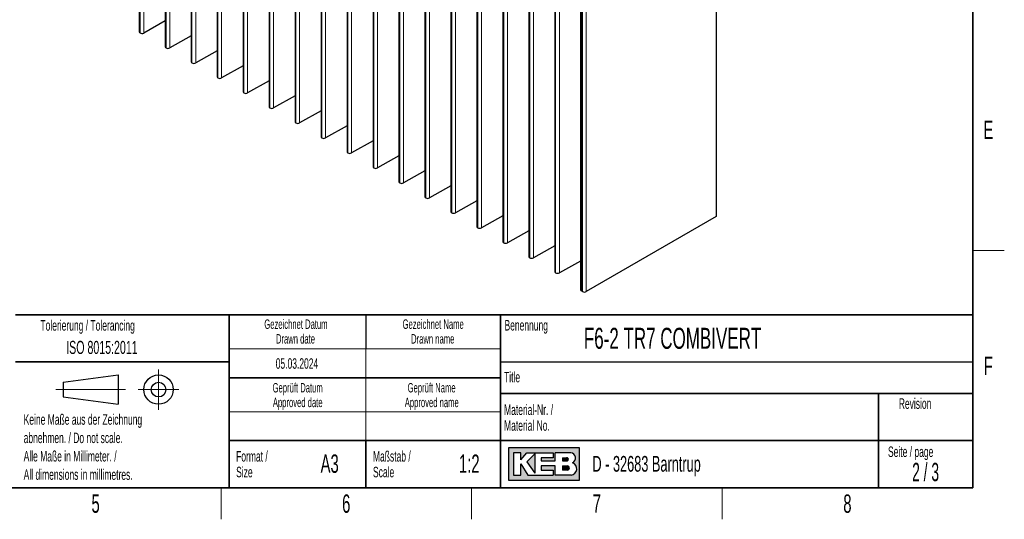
# Paper-space layout 'Blatt2' of a CAD drawing. Header units: millimetres. Extents: x 5 to 418, y 2 to 292.
# Tile 48 of 60: x 226 to 414, y 6 to 101. Entities that reach past the tile are written whole.
import ezdxf

# ---------------------------------------------------------------- set-up
doc = ezdxf.new("R2010")
doc.units = ezdxf.units.MM
doc.layers.add('SLD-0', color=7, linetype='Continuous')
doc.styles.add('SLDTEXTSTYLE0', font='TXT', dxfattribs={"width": 0.605})
doc.styles.add('SLDTEXTSTYLE1', font='TXT', dxfattribs={"width": 0.563})

psp = doc.layouts.new('Blatt2')

# ---------------------------------------------------------------- hatches: boundary and pattern name
at = {"linetype": 'Continuous'}
h = psp.add_hatch(color=7, dxfattribs=at)
h.paths.add_polyline_path([(319.519086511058, 13.45626988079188), (333.083981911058, 13.45626988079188), (333.083981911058, 19.65736492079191), (319.519086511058, 19.65736492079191)], flags=0)
edge = h.paths.add_edge_path(flags=0)
edge.add_arc((331.3188604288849, 15.61738520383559), 1.20464082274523, -81.72003226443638, 70.1709600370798, ccw=False)
edge.add_line((331.4923410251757, 14.42530131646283), (331.480008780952, 14.42519098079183))
edge.add_line((331.480008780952, 14.42519098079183), (328.4331606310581, 14.42519098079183))
edge.add_line((328.4331606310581, 14.42519098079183), (328.4331606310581, 16.16924896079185))
edge.add_line((328.4331606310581, 16.16924896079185), (325.7201815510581, 16.16924896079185))
edge.add_line((325.7201815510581, 16.16924896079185), (325.7201815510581, 15.39411208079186))
edge.add_line((325.7201815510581, 15.39411208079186), (328.0455921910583, 15.39411208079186))
edge.add_line((328.0455921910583, 15.39411208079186), (328.0455921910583, 14.42519098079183))
edge.add_line((328.0455921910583, 14.42519098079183), (323.2009866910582, 14.42519098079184))
edge.add_line((323.2009866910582, 14.42519098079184), (321.8444971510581, 16.55681740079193))
edge.add_line((321.8444971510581, 16.55681740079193), (321.8444971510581, 14.42519098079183))
edge.add_line((321.8444971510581, 14.42519098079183), (320.4880076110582, 14.42519098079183))
edge.add_line((320.4880076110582, 14.42519098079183), (320.4880076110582, 18.68844382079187))
edge.add_line((320.4880076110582, 18.68844382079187), (321.8444971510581, 18.68844382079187))
edge.add_line((321.8444971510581, 18.68844382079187), (321.8444971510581, 17.33195428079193))
edge.add_line((321.8444971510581, 17.33195428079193), (323.0072024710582, 18.68844382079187))
edge.add_line((323.0072024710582, 18.68844382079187), (328.0455921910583, 18.68844382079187))
edge.add_line((328.0455921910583, 18.68844382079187), (328.0455921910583, 17.71952272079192))
edge.add_line((328.0455921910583, 17.71952272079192), (325.7201815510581, 17.71952272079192))
edge.add_line((325.7201815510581, 17.71952272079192), (325.7201815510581, 17.13817006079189))
edge.add_line((325.7201815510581, 17.13817006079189), (328.4331606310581, 17.13817006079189))
edge.add_line((328.4331606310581, 17.13817006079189), (328.4331606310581, 18.68844382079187))
edge.add_line((328.4331606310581, 18.68844382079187), (331.4242487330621, 18.68844382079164))
edge.add_line((331.4242487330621, 18.68844382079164), (331.4256482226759, 18.68844382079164))
edge.add_line((331.4256482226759, 18.68844382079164), (331.4259454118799, 18.68845828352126))
edge.add_arc((331.2860949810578, 17.67430640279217), 1.023749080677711, -64.45894120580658, 82.14849338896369, ccw=False)
psp.add_hatch(color=7, dxfattribs=at).paths.add_polyline_path([(324.5574762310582, 14.81275942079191), (324.557476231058, 18.49465960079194), (323.0072024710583, 16.94438584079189)], flags=0)
h = psp.add_hatch(color=7, dxfattribs=at)
edge = h.paths.add_edge_path(flags=0)
edge.add_line((329.7896501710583, 17.13817006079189), (330.6013652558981, 17.13817006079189))
edge.add_arc((330.6568434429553, 17.42884639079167), 0.2959232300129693, 259.1945394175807, 460.8054605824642)
edge.add_line((330.6013652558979, 17.71952272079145), (329.7896501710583, 17.71952272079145))
edge.add_line((329.7896501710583, 17.71952272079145), (329.7896501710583, 17.13817006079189))
h = psp.add_hatch(color=7, dxfattribs=at)
edge = h.paths.add_edge_path(flags=0)
edge.add_line((329.7896501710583, 15.39411208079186), (330.7588584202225, 15.39411208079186))
edge.add_arc((330.7588584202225, 15.78168052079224), 0.3875684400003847, 270.0000000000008, 450.0000000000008)
edge.add_line((330.7588584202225, 16.16924896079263), (330.7386620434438, 16.16924896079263))
edge.add_line((330.7386620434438, 16.16924896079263), (329.7896501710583, 16.16924896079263))
edge.add_line((329.7896501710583, 16.16924896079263), (329.7896501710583, 15.39411208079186))

# ---------------------------------------------------------------- linework, layer by layer
at = {"color": 7, "linetype": 'Continuous', "lineweight": 25}
for p, q in [((249.1582488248, 229.9658053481), (249.1582488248, 98.9110050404)), ((254.1079962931, 227.1083769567), (254.1079962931, 96.053576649)), ((259.0577437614, 224.2509485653), (259.0577437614, 93.1961482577)), ((264.0074912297, 221.3935201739), (264.0074912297, 90.3387198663)), ((268.957238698, 218.5360917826), (268.957238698, 87.4812914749)), ((273.9069861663, 215.6786633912), (273.9069861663, 84.6238630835)), ((278.8567336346, 212.8212349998), (278.8567336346, 81.7664346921)), ((283.8064811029, 209.9638066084), (283.8064811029, 78.9090063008)), ((288.7562285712, 207.1063782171), (288.7562285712, 76.0515779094)), ((293.7059760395, 204.2489498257), (293.7059760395, 73.194149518)), ((298.6557235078, 201.3915214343), (298.6557235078, 70.3367211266)), ((303.6054709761, 198.5340930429), (303.6054709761, 67.4792927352)), ((308.5552184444, 195.6766646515), (308.5552184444, 64.6218643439)), ((359.0873085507, 194.7557316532), (359.0873085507, 63.7009313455)), ((313.5049659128, 192.8192362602), (313.5049659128, 61.7644359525)), ((318.4547133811, 189.9618078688), (318.4547133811, 58.9070075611)), ((323.4044608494, 187.1043794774), (323.4044608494, 56.0495791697)), ((328.3542083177, 184.246951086), (328.3542083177, 53.1921507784)), ((333.2184491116, 180.8863586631), (333.2184491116, 49.8315583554)), ((254.1079962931, 101.0047989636), (250.0160352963, 98.6994815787)), ((249.3132661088, 98.7019552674), (249.3046954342, 98.7069030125)), ((259.0577437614, 98.1473705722), (254.9657827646, 95.8420531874)), ((254.2630135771, 95.844526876), (254.2544429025, 95.8494746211)), ((264.0074912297, 95.2899421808), (259.9155302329, 92.984624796)), ((259.2127610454, 92.9870984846), (259.2041903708, 92.9920462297)), ((268.957238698, 92.4325137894), (264.8652777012, 90.1271964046)), ((264.1625085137, 90.1296700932), (264.1539378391, 90.1346178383)), ((273.9069861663, 89.5750853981), (269.8150251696, 87.2697680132)), ((269.112255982, 87.2722417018), (269.1036853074, 87.277189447)), ((278.8567336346, 86.7176570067), (274.7647726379, 84.4123396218)), ((274.0620034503, 84.4148133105), (274.0534327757, 84.4197610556)), ((283.8064811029, 83.8602286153), (279.7145201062, 81.5549112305)), ((279.0117509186, 81.5573849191), (279.003180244, 81.5623326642)), ((288.7562285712, 81.0028002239), (284.6642675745, 78.6974828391)), ((283.9614983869, 78.6999565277), (283.9529277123, 78.7049042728)), ((293.7059760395, 78.1453718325), (289.6140150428, 75.8400544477)), ((288.9112458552, 75.8425281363), (288.9026751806, 75.8474758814)), ((298.6557235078, 75.2879434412), (294.5637625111, 72.9826260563)), ((293.8609933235, 72.9850997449), (293.8524226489, 72.9900474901)), ((303.6054709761, 72.4305150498), (299.5135099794, 70.1251976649)), ((298.8107407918, 70.1276713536), (298.8021701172, 70.1326190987)), ((308.5552184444, 69.5730866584), (304.4632574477, 67.2677692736)), ((303.7604882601, 67.2702429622), (303.7519175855, 67.2751907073)), ((313.5049659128, 66.715658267), (309.413004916, 64.4103408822)), ((308.7102357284, 64.4128145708), (308.7016650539, 64.4177623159)), ((318.4547133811, 63.8582298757), (314.3627523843, 61.5529124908)), ((359.0873085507, 63.7009313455), (334.3385712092, 49.4137893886)), ((313.6599831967, 61.5553861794), (313.6514125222, 61.5603339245)), ((323.4044608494, 61.0008014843), (319.3124998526, 58.6954840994)), ((318.609730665, 58.697957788), (318.6011599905, 58.7029055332)), ((328.3542083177, 58.1433730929), (324.2622473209, 55.838055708)), ((323.5594781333, 55.8405293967), (323.5509074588, 55.8454771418)), ((333.2184491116, 55.2377721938), (329.2119947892, 52.9806273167)), ((328.5092256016, 52.9831010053), (328.5006549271, 52.9880487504)), ((333.631464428, 49.4137893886), (333.4381190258, 49.5254053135))]:
    psp.add_line(p, q, dxfattribs=at)
at = {"color": 7, "linetype": 'Continuous', "lineweight": 18}
for p, q in [((249.3046954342, 229.7617033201), (249.3046954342, 98.7069030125)), ((249.3132661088, 98.7019552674), (249.3132661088, 229.756755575)), ((250.0160352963, 229.7542818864), (250.0160352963, 98.6994815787)), ((254.2544429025, 226.9042749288), (254.2544429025, 95.8494746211)), ((254.2630135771, 95.844526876), (254.2630135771, 226.8993271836)), ((254.9657827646, 226.896853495), (254.9657827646, 95.8420531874)), ((259.2041903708, 224.0468465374), (259.2041903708, 92.9920462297)), ((259.2127610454, 92.9870984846), (259.2127610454, 224.0418987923)), ((259.9155302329, 224.0394251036), (259.9155302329, 92.984624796)), ((264.1539378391, 221.189418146), (264.1539378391, 90.1346178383)), ((264.1625085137, 90.1296700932), (264.1625085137, 221.1844704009)), ((264.8652777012, 221.1819967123), (264.8652777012, 90.1271964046)), ((269.1036853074, 218.3319897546), (269.1036853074, 87.277189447)), ((269.112255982, 87.2722417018), (269.112255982, 218.3270420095)), ((269.8150251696, 218.3245683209), (269.8150251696, 87.2697680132)), ((274.0534327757, 215.4745613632), (274.0534327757, 84.4197610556)), ((274.0620034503, 84.4148133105), (274.0620034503, 215.4696136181)), ((274.7647726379, 215.4671399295), (274.7647726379, 84.4123396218)), ((279.003180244, 212.6171329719), (279.003180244, 81.5623326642)), ((279.0117509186, 81.5573849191), (279.0117509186, 212.6121852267)), ((279.7145201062, 212.6097115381), (279.7145201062, 81.5549112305)), ((283.9529277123, 209.7597045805), (283.9529277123, 78.7049042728)), ((283.9614983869, 78.6999565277), (283.9614983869, 209.7547568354)), ((284.6642675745, 209.7522831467), (284.6642675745, 78.6974828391)), ((288.9026751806, 206.9022761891), (288.9026751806, 75.8474758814)), ((288.9112458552, 75.8425281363), (288.9112458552, 206.897328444)), ((289.6140150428, 206.8948547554), (289.6140150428, 75.8400544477)), ((293.8524226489, 204.0448477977), (293.8524226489, 72.9900474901)), ((293.8609933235, 72.9850997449), (293.8609933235, 204.0399000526)), ((294.5637625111, 204.037426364), (294.5637625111, 72.9826260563)), ((298.8021701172, 201.1874194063), (298.8021701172, 70.1326190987)), ((298.8107407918, 70.1276713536), (298.8107407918, 201.1824716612)), ((299.5135099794, 201.1799979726), (299.5135099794, 70.1251976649)), ((303.7519175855, 198.329991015), (303.7519175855, 67.2751907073)), ((303.7604882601, 67.2702429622), (303.7604882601, 198.3250432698)), ((304.4632574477, 198.3225695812), (304.4632574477, 67.2677692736)), ((308.7016650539, 195.4725626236), (308.7016650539, 64.4177623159)), ((308.7102357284, 64.4128145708), (308.7102357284, 195.4676148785)), ((309.413004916, 195.4651411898), (309.413004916, 64.4103408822)), ((313.6514125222, 192.6151342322), (313.6514125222, 61.5603339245)), ((313.6599831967, 61.5553861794), (313.6599831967, 192.6101864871)), ((314.3627523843, 192.6077127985), (314.3627523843, 61.5529124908)), ((318.6011599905, 189.7577058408), (318.6011599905, 58.7029055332)), ((318.609730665, 58.697957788), (318.609730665, 189.7527580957)), ((319.3124998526, 189.7502844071), (319.3124998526, 58.6954840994)), ((323.5509074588, 186.9002774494), (323.5509074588, 55.8454771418)), ((323.5594781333, 55.8405293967), (323.5594781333, 186.8953297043)), ((324.2622473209, 186.8928560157), (324.2622473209, 55.838055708)), ((328.5006549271, 184.0428490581), (328.5006549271, 52.9880487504)), ((328.5092256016, 52.9831010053), (328.5092256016, 184.0379013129)), ((329.2119947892, 184.0354276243), (329.2119947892, 52.9806273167)), ((333.4381190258, 180.5802056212), (333.4381190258, 49.5254053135)), ((333.631464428, 49.4137893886), (333.631464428, 180.4685896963)), ((334.3385712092, 180.4685896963), (334.3385712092, 49.4137893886))]:
    psp.add_line(p, q, dxfattribs=at)
at = {"color": 7, "linetype": 'Continuous', "lineweight": 25}
for centre, radius, start, end in [((249.3976665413, 98.928201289), 0.240034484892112, 184.1082314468, 247.2119095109), ((249.6670619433, 99.3857463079), 0.7698971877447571, 242.6427993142, 296.9538496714), ((254.3474140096, 96.0707728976), 0.2400344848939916, 184.108231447, 247.2119095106), ((254.6168094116, 96.5283179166), 0.7698971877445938, 242.6427993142, 296.9538496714), ((259.2971614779, 93.2133445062), 0.2400344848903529, 184.1082314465, 247.2119095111), ((259.5665568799, 93.6708895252), 0.769897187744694, 242.6427993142, 296.9538496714), ((264.2469089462, 90.3559161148), 0.240034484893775, 184.108231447, 247.2119095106), ((264.5163043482, 90.8134611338), 0.769897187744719, 242.6427993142, 296.9538496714), ((269.1966564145, 87.4984877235), 0.2400344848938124, 184.108231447, 247.2119095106), ((269.4660518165, 87.9560327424), 0.769897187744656, 242.6427993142, 296.9538496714), ((274.1464038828, 84.6410593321), 0.2400344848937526, 184.108231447, 247.2119095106), ((274.4157992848, 85.098604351), 0.7698971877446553, 242.6427993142, 296.9538496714), ((279.0961513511, 81.7836309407), 0.2400344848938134, 184.108231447, 247.2119095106), ((279.3655467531, 82.2411759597), 0.7698971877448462, 242.6427993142, 296.9538496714), ((284.0458988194, 78.9262025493), 0.2400344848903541, 184.1082314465, 247.2119095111), ((284.3152942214, 79.3837475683), 0.769897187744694, 242.6427993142, 296.9538496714), ((288.9956462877, 76.0687741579), 0.2400344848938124, 184.108231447, 247.2119095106), ((289.2650416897, 76.5263191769), 0.7698971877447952, 242.6427993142, 296.9538496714), ((293.945393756, 73.2113457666), 0.2400344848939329, 184.108231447, 247.2119095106), ((294.214789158, 73.6688907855), 0.7698971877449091, 242.6427993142, 296.9538496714), ((298.8951412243, 70.3539173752), 0.2400344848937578, 184.108231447, 247.2119095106), ((299.1645366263, 70.8114623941), 0.7698971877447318, 242.6427993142, 296.9538496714), ((303.8448886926, 67.4964889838), 0.2400344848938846, 184.108231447, 247.2119095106), ((304.1142840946, 67.9540340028), 0.7698971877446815, 242.6427993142, 296.9538496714), ((308.7946361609, 64.6390605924), 0.2400344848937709, 184.108231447, 247.2119095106), ((309.0640315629, 65.0966056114), 0.7698971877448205, 242.6427993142, 296.9538496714), ((313.7443836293, 61.781632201), 0.2400344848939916, 184.108231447, 247.2119095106), ((314.0137790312, 62.23917722), 0.7698971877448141, 242.6427993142, 296.9538496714), ((318.6941310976, 58.9242038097), 0.2400344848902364, 184.1082314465, 247.2119095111), ((318.9635264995, 59.3817488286), 0.7698971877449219, 242.6427993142, 296.9538496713), ((323.6438785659, 56.0667754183), 0.2400344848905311, 184.1082314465, 247.2119095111), ((323.9132739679, 56.5243204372), 0.7698971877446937, 242.6427993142, 296.9538496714), ((328.5936260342, 53.2093470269), 0.2400344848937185, 184.108231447, 247.2119095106), ((328.8630214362, 53.6668920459), 0.7698971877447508, 242.6427993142, 296.9538496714), ((333.5783451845, 49.857904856), 0.3608591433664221, 184.1869179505, 247.1332230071), ((333.9850178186, 50.0961449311), 0.7685109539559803, 242.6096722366, 297.3903277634)]:
    psp.add_arc(centre, radius, start, end, dxfattribs=at)
at = {"layer": 'SLD-0', "lineweight": 35}
for p, q in [((408, 12), (408, 282.5)), ((225.616731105, 45), (266.3304509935, 45)), ((266.3304509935, 12), (266.3304509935, 45)), ((266.3304509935, 45), (266.3304509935, 12)), ((318, 45), (266.3304509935, 45)), ((318, 45), (318, 12)), ((318, 45), (318, 40.1053465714)), ((318, 45), (408, 45)), ((318, 45), (318, 12)), ((408, 45), (408, 12)), ((225.616731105, 36), (266.3304509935, 36)), ((266.3304509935, 33), (318, 33)), ((408, 30), (318, 30)), ((390, 12), (390, 30)), ((266.3304509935, 21), (318, 21)), ((292.3304509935, 21), (292.3304509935, 12)), ((318, 21), (390, 21)), ((390, 21), (408, 21)), ((26, 12), (408, 12)), ((225.616731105, 12), (266.3304509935, 12)), ((266.3304509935, 12), (318, 12)), ((408, 12), (318, 12))]:
    psp.add_line(p, q, dxfattribs=at)
at = {"layer": 'SLD-0', "lineweight": 18}
for p, q in [((408, 57.25), (414, 57.25)), ((266.3304509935, 38.5), (318, 38.5)), ((292.3304509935, 38.5), (292.3304509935, 33)), ((252.8396209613, 34.5746449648), (252.8396209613, 26.8746449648)), ((292.3304509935, 33), (292.3304509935, 26.5)), ((233.2396209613, 30.7246449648), (246.5396209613, 30.7246449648)), ((248.9896209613, 30.7246449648), (256.6896209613, 30.7246449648)), ((266.3304509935, 26.5), (318, 26.5)), ((292.3304509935, 26.5), (292.3304509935, 21)), ((264.75, 6), (264.75, 12)), ((312.5, 6), (312.5, 12)), ((360.25, 6), (360.25, 12))]:
    psp.add_line(p, q, dxfattribs=at)
at = {"layer": 'SLD-0'}
for p, q in [((292.3304509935, 45), (292.3304509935, 38.5)), ((318, 36), (408, 36)), ((331.4242487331, 18.6884438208), (331.4256482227, 18.6884438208)), ((331.4256482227, 18.6884438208), (331.4259454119, 18.6884582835)), ((331.480008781, 14.4251909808), (331.4923410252, 14.4253013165))]:
    psp.add_line(p, q, dxfattribs=at)
at = {"layer": 'SLD-0', "lineweight": 25}
for p, q in [((234.6396209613, 32.1246449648), (245.1396209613, 33.5246449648)), ((234.6396209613, 32.1246449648), (234.6396209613, 29.3246449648)), ((245.1396209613, 33.5246449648), (245.1396209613, 27.9246449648)), ((234.6396209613, 29.3246449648), (245.1396209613, 27.9246449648))]:
    psp.add_line(p, q, dxfattribs=at)
at = {"layer": 'SLD-0', "linetype": 'Continuous'}
for p, q in [((333.0839819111, 19.6573649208), (319.5190865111, 19.6573649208)), ((319.5190865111, 19.6573649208), (319.5190865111, 13.4562698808)), ((333.0839819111, 13.4562698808), (333.0839819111, 19.6573649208)), ((321.8444971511, 18.6884438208), (320.4880076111, 18.6884438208)), ((320.4880076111, 18.6884438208), (320.4880076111, 14.4251909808)), ((321.8444971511, 17.3319542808), (323.0072024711, 18.6884438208)), ((321.8444971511, 17.3319542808), (321.8444971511, 18.6884438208)), ((323.0072024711, 18.6884438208), (328.0455921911, 18.6884438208)), ((324.5574762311, 18.4946596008), (323.0072024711, 16.9443858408)), ((323.0072024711, 16.9443858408), (324.5574762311, 14.8127594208)), ((324.5574762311, 18.4946596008), (324.5574762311, 14.8127594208)), ((325.7201815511, 17.7195227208), (325.7201815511, 17.1381700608)), ((328.0455921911, 17.7195227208), (325.7201815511, 17.7195227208)), ((325.7201815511, 17.1381700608), (328.4331606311, 17.1381700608)), ((328.0455921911, 18.6884438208), (328.0455921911, 17.7195227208)), ((331.4242487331, 18.6884438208), (328.4331606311, 18.6884438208)), ((328.4331606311, 17.1381700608), (328.4331606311, 18.6884438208)), ((329.7896501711, 17.7195227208), (330.6013652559, 17.7195227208)), ((329.7896501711, 17.7195227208), (329.7896501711, 17.1381700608)), ((329.7896501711, 17.1381700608), (330.6013652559, 17.1381700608)), ((331.4242487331, 18.6884438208), (331.4256482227, 18.6884438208)), ((331.4256482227, 18.6884438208), (331.4259454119, 18.6884582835)), ((321.8444971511, 14.4251909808), (321.8444971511, 16.5568174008)), ((321.8444971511, 16.5568174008), (323.2009866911, 14.4251909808)), ((325.7201815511, 16.1692489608), (325.7201815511, 15.3941120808)), ((328.4331606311, 16.1692489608), (325.7201815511, 16.1692489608)), ((325.7201815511, 15.3941120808), (328.0455921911, 15.3941120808)), ((328.0455921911, 15.3941120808), (328.0455921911, 14.4251909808)), ((328.4331606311, 14.4251909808), (328.4331606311, 16.1692489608)), ((329.7896501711, 16.1692489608), (330.7588584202, 16.1692489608)), ((329.7896501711, 16.1692489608), (329.7896501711, 15.3941120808)), ((330.7588584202, 15.3941120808), (329.7896501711, 15.3941120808)), ((330.7386620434, 16.1692489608), (330.7588584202, 16.1692489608)), ((319.5190865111, 13.4562698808), (333.0839819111, 13.4562698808)), ((320.4880076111, 14.4251909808), (321.8444971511, 14.4251909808)), ((323.2009866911, 14.4251909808), (328.0455921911, 14.4251909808)), ((331.480008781, 14.4251909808), (328.4331606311, 14.4251909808)), ((331.480008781, 14.4251909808), (331.4923410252, 14.4253013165))]:
    psp.add_line(p, q, dxfattribs=at)
at = {"layer": 'SLD-0', "lineweight": 25}
for radius in [2.799999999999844, 1.400000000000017]:
    psp.add_circle((252.8396209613, 30.7246449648), radius, dxfattribs=at)
at = {"layer": 'SLD-0', "linetype": 'Continuous'}
for centre, radius, start, end in [((330.656843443, 17.4288463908), 0.2959232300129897, 259.1945394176, 100.8054605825), ((331.2860949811, 17.6743064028), 1.023749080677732, 295.5410587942, 82.148493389), ((330.7588584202, 15.7816805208), 0.3875684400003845, 270, 90), ((331.3188604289, 15.6173852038), 1.204640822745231, 278.2799677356, 70.1709600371)]:
    psp.add_arc(centre, radius, start, end, dxfattribs=at)

# ---------------------------------------------------------------- texts
at = {"layer": 'SLD-0'}
for s, insert, char_height, attachment_point, style in [('E', (410.9815679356, 82.0010772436), 3.5, 2, 'SLDTEXTSTYLE0'), ('Tolerierung / Tolerancing', (230.3365652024, 43.9666257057), 2, 1, 'SLDTEXTSTYLE0'), ('Gezeichnet Datum', (279.0254468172, 44.103942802), 1.8, 2, 'SLDTEXTSTYLE0'), ('Gezeichnet Name', (305.1708434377, 44.1039425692), 1.8, 2, 'SLDTEXTSTYLE0'), ('Benennung', (318.7636716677, 43.9908879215), 2, 1, 'SLDTEXTSTYLE0'), ('Drawn date', (278.9302899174, 41.3039429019), 1.8, 2, 'SLDTEXTSTYLE0'), ('Drawn name', (305.0870934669, 41.303942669), 1.8, 2, 'SLDTEXTSTYLE0'), ('F6-2 TR7 COMBIVERT', (333.8826865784, 42.5045188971), 4, 1, 'SLDTEXTSTYLE0'), ('ISO 8015:2011', (235.2515272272, 40.0184824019), 2.5, 1, 'SLDTEXTSTYLE0'), ('05.03.2024', (279.2203041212, 36.6989570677), 2, 2, 'SLDTEXTSTYLE0'), ('F', (410.9536166, 37.0010772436), 3.5, 2, 'SLDTEXTSTYLE0'), ('Title', (318.6797653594, 34.1107265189), 2, 1, 'SLDTEXTSTYLE0'), ('Geprüft Datum', (279.349366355, 31.9851255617), 1.8, 2, 'SLDTEXTSTYLE0'), ('Geprüft Name', (304.8761939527, 31.9851255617), 1.8, 2, 'SLDTEXTSTYLE0'), ('Approved date', (279.3620221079, 29.1851256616), 1.8, 2, 'SLDTEXTSTYLE0'), ('Approved name', (304.900256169, 29.1851256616), 1.8, 2, 'SLDTEXTSTYLE0'), ('Revision', (393.8965220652, 29.0591225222), 2, 1, 'SLDTEXTSTYLE0'), ('Material-Nr. /', (318.6797653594, 27.8878268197), 2, 1, 'SLDTEXTSTYLE0'), ('Keine Maße aus der Zeichnung', (227.1404191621, 26.0307047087), 2, 1, 'SLDTEXTSTYLE0'), ('Material No.', (318.6797653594, 24.8878267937), 2, 1, 'SLDTEXTSTYLE0'), ('abnehmen. / Do not scale.', (227.1404191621, 22.5307046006), 2, 1, 'SLDTEXTSTYLE0'), ('Alle Maße in Millimeter. /', (227.1404191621, 19.0307044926), 2, 1, 'SLDTEXTSTYLE0'), ('Format /', (267.6250939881, 19.0115942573), 2, 1, 'SLDTEXTSTYLE0'), ('Maßstab /', (293.7028556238, 19.0115944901), 2, 1, 'SLDTEXTSTYLE0'), ('Seite / page', (391.8390568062, 19.8830679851), 2, 1, 'SLDTEXTSTYLE0'), ('A3', (285.4514616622, 18.3608999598), 3.5, 2, 'SLDTEXTSTYLE0'), ('1:2', (312.0463964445, 18.3609001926), 3.5, 2, 'SLDTEXTSTYLE0'), ('D - 32683 Barntrup', (335.5202035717, 18.0786992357), 3, 1, 'SLDTEXTSTYLE0'), ('2 / 3', (399.0048985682, 16.7706515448), 3.5, 2, 'SLDTEXTSTYLE1'), ('All dimensions in millimetres.', (227.1404191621, 15.5307043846), 2, 1, 'SLDTEXTSTYLE0'), ('Size', (267.6250939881, 16.0115942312), 2, 1, 'SLDTEXTSTYLE0'), ('Scale', (293.7028556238, 16.011594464), 2, 1, 'SLDTEXTSTYLE0'), ('5', (240.8527123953, 10.7429955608), 3.5, 2, 'SLDTEXTSTYLE0'), ('6', (288.6027123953, 10.7429955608), 3.5, 2, 'SLDTEXTSTYLE0'), ('7', (336.3527123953, 10.7429955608), 3.5, 2, 'SLDTEXTSTYLE0'), ('8', (384.1027123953, 10.7429955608), 3.5, 2, 'SLDTEXTSTYLE0')]:
    psp.add_mtext(s, dxfattribs=dict(at, insert=insert, char_height=char_height, attachment_point=attachment_point, style=style))

doc.saveas('drawing.dxf')
